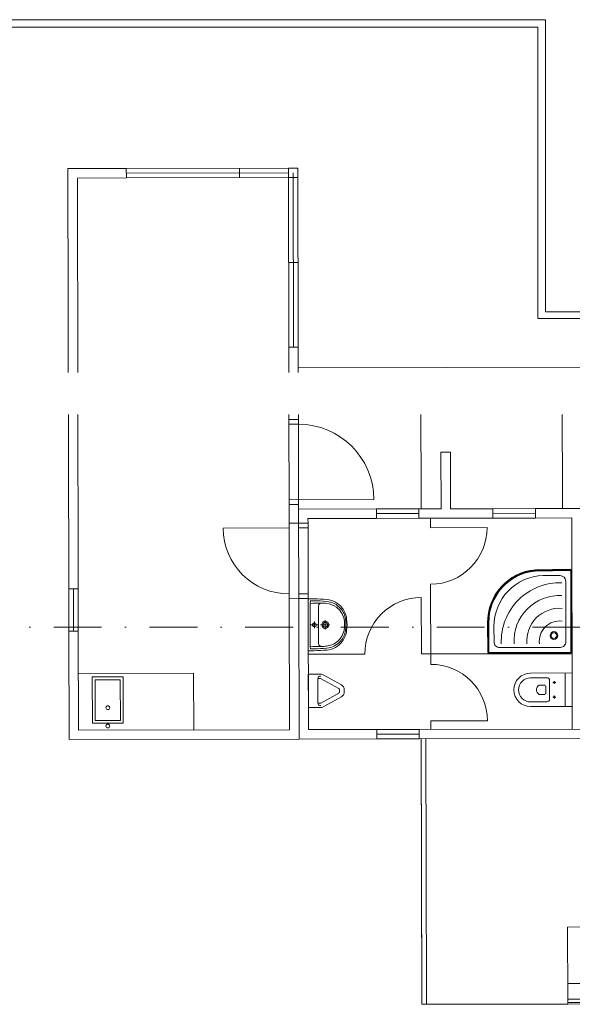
# Model space of a CAD drawing. Header units: millimetres. Extents: x -796345 to 3713765, y -2985421 to 2187451.
# Tile 120 of 256: x 140756 to 146620, y -4001 to 6446. Entities that reach past the tile are written whole.
import ezdxf
from ezdxf import colors
from ezdxf.entities.mleader import LeaderData, LeaderLine
from ezdxf.math import Vec2, Vec3

# ---------------------------------------------------------------- set-up
doc = ezdxf.new("R2010")
doc.units = ezdxf.units.MM
doc.linetypes.add('CENTERX2', pattern=[101.6, 63.5, -12.7, 12.7, -12.7])
doc.linetypes.add('DASHDOT', pattern=[25.4, 12.7, -6.35, 0, -6.35])
for name, color, linetype, lineweight in [('A99_N_osy', 1, 'CENTERX2', 9), ('A99_N_txt-popis-50', 240, 'Continuous', 9), ('A99_S_kce-rez-ten', 7, 'Continuous', 9)]:
    doc.layers.add(name, color=color, linetype=linetype, lineweight=lineweight)
doc.styles.add('A99_popis', font='isocpeur.ttf')

# ---------------------------------------------------------------- blocks, each defined once
blk = doc.blocks.new('wc-pud')
at = {"lineweight": 5}
for p, q in [((-178, -442), (-178, 0)), ((-178, 0), (178, 0)), ((178, 0), (178, -442)), ((-178, -75), (178, -75)), ((-92, -190), (-62, -190)), ((-78, -175), (-78, -205)), ((62, -190), (92, -190)), ((78, -175), (78, -205)), ((-128, -442), (-128, -270)), ((-98, -240), (98, -240)), ((-50, -300), (-50, -352)), ((-30, -280), (30, -280)), ((50, -300), (50, -352)), ((128, -270), (128, -442))]:
    blk.add_line(p, q, dxfattribs=at)
for centre in [(-78, -190), (78, -190)]:
    blk.add_circle(centre, 7.5, dxfattribs=at)
for centre, radius, start, end in [((-98, -270), 30, 90, 180), ((-30, -300), 20, 90, 180), ((30, -300), 20, 0, 90), ((98, -270), 30, 0, 90), ((2, -318), 61.7, 213.2659, 268.4872), ((-2, -318), 61.7, 271.5128, 326.7341), ((0, -442), 178, 180, 0), ((0, -442), 128, 180, 0)]:
    blk.add_arc(centre, radius, start, end, dxfattribs=at)
blk = doc.blocks.new('rohova-kruh90')
at = {"lineweight": 0}
for points in [[(0, 0), (874, 0, 0.40794), (896, 22), (896, 330, 0.390394), (391, 892), (22, 896, 0.409143), (0, 874)], [(7, 22, 0.406743), (22, 7), (874, 7, 0.406734), (889, 22), (889, 330, 0.39027), (391, 885), (22, 889, 0.40753), (7, 874)], [(13, 22, 0.404377), (22, 13), (874, 13, 0.404372), (883, 22), (883, 330, 0.390143), (391, 878), (22, 883, 0.404372), (13, 874)], [(125, 829, 0.407116), (67, 771), (67, 125, 0.41872), (125, 67), (771, 67, 0.418721), (829, 125), (829, 289, 0.409609), (305, 829)]]:
    blk.add_lwpolyline(points, format="xyb", close=True, dxfattribs=at)
for radius in [41.1, 30.3]:
    blk.add_circle((193, 193), radius, dxfattribs=at)
for radius, start, end in [(620, 357.6545, 92.364), (485, 356.9971, 93.0214), (350, 355.833, 94.1855), (216, 353.2059, 96.8126)]:
    blk.add_arc((132, 132), radius, start, end, dxfattribs=at)
blk = doc.blocks.new('800-100')
at = {"linetype": 'Continuous', "lineweight": 0}
for p, q in [((0, -100), (0, 800)), ((50, 0), (-850, 0)), ((-800, -100), (-800, 0)), ((50, -100), (-850, -100))]:
    blk.add_line(p, q, dxfattribs=at)
blk.add_arc((0, 0), 800, 90, 180, dxfattribs=at)

msp = doc.modelspace()

# ---------------------------------------------------------------- linework, layer by layer
at = {"layer": 'A99_N_osy', "linetype": 'DASHDOT', "ltscale": 40}
msp.add_line((187349.6, 0), (-3600, 0), dxfattribs=at)
at = {"layer": 'A99_S_kce-rez-ten', "lineweight": 9, "ltscale": 2}
for p, q in [((141267.6, 4865.7), (141887.6, 4867)), ((141887.6, 4867), (141267.6, 4865.7)), ((141267.6, 4865.7), (141887.6, 4867)), ((141887.6, 4867), (141267.6, 4865.7)), ((141277, 407.7), (141267.6, 4865.7)), ((141277, 407.7), (141267.6, 4865.7)), ((143707.6, 4870.8), (141887.6, 4867)), ((143707.6, 4870.8), (141887.6, 4867)), ((141887.8, 4767), (141887.6, 4867)), ((141887.8, 4767), (141887.6, 4867)), ((141887.7, 4817), (143607.7, 4820.6)), ((141887.7, 4817), (143607.7, 4820.6)), ((143087.8, 4769.5), (143087.6, 4869.5)), ((143087.8, 4769.5), (143087.6, 4869.5)), ((143661.6, 2970.7), (143657.7, 4820.7)), ((143661.6, 2970.7), (143657.7, 4820.7)), ((143711.6, 2970.8), (143707.6, 4870.8)), ((143707.6, 4870.8), (143711.6, 2970.8)), ((143707.8, 4770.8), (143707.6, 4870.8)), ((143711.6, 2970.8), (143707.6, 4870.8)), ((143707.6, 4870.8), (143711.6, 2970.8)), ((143707.8, 4770.8), (143707.6, 4870.8)), ((141887.8, 4767), (141367.8, 4765.9)), ((141887.8, 4767), (141367.8, 4765.9)), ((141367.8, 4765.9), (141377, 407.9)), ((141367.8, 4765.9), (141377, 407.9)), ((143607.8, 4770.6), (141887.8, 4767)), ((143607.8, 4770.6), (141887.8, 4767)), ((143607.8, 4770.6), (143611.6, 2970.6)), ((143607.8, 4770.6), (143611.6, 2970.6)), ((143613.2, 2202.6), (143611.6, 2970.6)), ((143613.2, 2202.6), (143611.6, 2970.6)), ((143711.6, 2970.8), (143713.2, 2202.8)), ((143711.6, 2970.8), (143713.2, 2202.8)), ((155520, 2777.8), (143712, 2752.8)), ((155520, 2777.8), (143712, 2752.8)), ((143712.7, 2452.8), (154012.7, 2474.6)), ((143712.7, 2452.8), (154012.7, 2474.6)), ((145015.2, 1255.6), (145012.7, 2455.6)), ((145015.2, 1255.6), (145012.7, 2455.6)), ((146515.2, 1258.7), (146512.7, 2458.7)), ((146515.2, 1258.7), (146512.7, 2458.7)), ((143713.2, 2202.8), (143613.2, 2202.6)), ((143713.2, 2202.8), (143613.2, 2202.6)), ((145226.7, 1856), (145326.7, 1856.2)), ((145226.7, 1856), (145326.7, 1856.2)), ((145227.9, 1256), (145226.7, 1856)), ((145227.9, 1256), (145226.7, 1856)), ((145327.9, 1256.2), (145326.7, 1856.2)), ((145327.9, 1256.2), (145326.7, 1856.2)), ((143715.1, 1302.8), (143615.1, 1302.6)), ((143715.1, 1302.8), (143615.1, 1302.6)), ((144540.7, 1254.6), (143715.2, 1252.8)), ((144540.7, 1254.6), (143715.2, 1252.8)), ((144540.7, 1254.6), (143715.2, 1252.8)), ((144540.7, 1254.6), (143715.2, 1252.8)), ((144990.7, 1255.5), (144540.7, 1254.6)), ((144990.7, 1255.5), (144540.7, 1254.6)), ((144540.9, 1154.6), (144540.7, 1254.6)), ((144540.9, 1154.6), (144540.7, 1254.6)), ((145227.9, 1256), (144990.7, 1255.5)), ((144990.7, 1255.5), (144990.9, 1155.5)), ((144990.7, 1255.5), (144990.9, 1155.5)), ((145777.9, 1257.2), (145327.9, 1256.2)), ((146227.9, 1258.1), (145777.9, 1257.2)), ((146227.9, 1258.1), (145777.9, 1257.2)), ((145778.1, 1157.2), (145777.9, 1257.2)), ((145778.1, 1157.2), (145777.9, 1257.2)), ((147015.2, 1259.8), (146227.9, 1258.1)), ((147015.2, 1259.8), (146227.9, 1258.1)), ((146227.9, 1258.1), (146228.1, 1158.1)), ((146227.9, 1258.1), (146228.1, 1158.1)), ((143715.5, 1102.8), (143715.2, 1252.8)), ((143715.5, 1102.8), (143715.2, 1252.8)), ((143717.2, 302.8), (143715.4, 1177.8)), ((143717.2, 302.8), (143715.4, 1177.8)), ((143815.4, 1153), (144540.9, 1154.6)), ((143815.4, 1153), (144540.9, 1154.6)), ((143815.4, 1153), (143815.5, 1103)), ((143815.4, 1153), (143815.5, 1103)), ((143815.4, 1153), (143815.5, 1103)), ((143815.4, 1153), (143815.5, 1103)), ((144990.8, 1205.5), (144540.8, 1204.6)), ((144990.8, 1205.5), (144540.8, 1204.6)), ((144990.9, 1155.5), (144540.9, 1154.6)), ((144990.9, 1155.5), (144540.9, 1154.6)), ((144990.9, 1155.5), (145778.1, 1157.2)), ((144990.9, 1155.5), (145778.1, 1157.2)), ((145115.6, 1055.8), (145115.4, 1155.8)), ((145115.6, 1055.8), (145115.4, 1155.8)), ((146228, 1208.1), (145778, 1207.2)), ((146228, 1208.1), (145778, 1207.2)), ((146228.1, 1158.1), (145778.1, 1157.2)), ((146228.1, 1158.1), (145778.1, 1157.2)), ((146228.1, 1158.1), (146615.4, 1159)), ((146228.1, 1158.1), (146615.4, 1159)), ((146620.2, -1081), (146615.4, 1159)), ((146620.2, -1081), (146615.4, 1159)), ((143615.6, 1052.6), (142915.6, 1051.1)), ((143615.6, 1052.6), (142915.6, 1051.1)), ((143615.6, 1052.6), (142915.6, 1051.1)), ((143615.6, 1052.6), (142915.6, 1051.1)), ((143715.5, 1102.8), (143615.5, 1102.6)), ((143715.5, 1102.8), (143615.5, 1102.6)), ((143715.5, 1102.8), (143615.5, 1102.6)), ((143715.5, 1102.8), (143615.5, 1102.6)), ((143615.6, 1052.6), (143615.5, 1102.6)), ((143615.6, 1052.6), (143615.5, 1102.6)), ((143615.6, 1052.6), (143615.5, 1102.6)), ((143615.6, 1052.6), (143615.5, 1102.6)), ((143617.1, 352.6), (143615.6, 1052.6)), ((143617.2, 302.6), (143615.6, 1052.6)), ((143617.1, 352.6), (143615.6, 1052.6)), ((143617.2, 302.6), (143615.6, 1052.6)), ((143715.5, 1102.8), (143815.5, 1103)), ((143715.5, 1102.8), (143815.5, 1103)), ((143715.6, 1052.8), (143815.6, 1053)), ((143715.6, 1052.8), (143815.6, 1053)), ((143815.6, 1053), (143815.5, 1103)), ((143815.6, 1053), (143815.5, 1103)), ((143817.1, 353), (143815.6, 1053)), ((143817.1, 353), (143815.6, 1053)), ((145715.6, 1057.1), (145115.6, 1055.8)), ((145715.6, 1057.1), (145115.6, 1055.8)), ((145118.7, -394.2), (145116.9, 455.8)), ((145118.7, -394.2), (145116.9, 455.8)), ((141277, 407.7), (141377, 407.9)), ((141277, 407.7), (141377, 407.9)), ((141277, 407.7), (141278, -42.3)), ((141277, 407.7), (141278, -42.3)), ((141328, -42.2), (141327, 407.8)), ((141328, -42.2), (141327, 407.8)), ((141377, 407.9), (141378, -42.1)), ((141377, 407.9), (141378, -42.1)), ((143617.2, 302.6), (143617.1, 352.6)), ((143617.2, 302.6), (143617.1, 352.6)), ((143717.1, 352.8), (143817.1, 353)), ((143717.1, 352.8), (143817.1, 353)), ((143817.2, 303), (143817.1, 353)), ((143817.2, 303), (143817.1, 353)), ((145017.2, 315.6), (145018.5, -284.4)), ((145017.2, 315.6), (145018.5, -284.4)), ((143717.2, 302.8), (143617.2, 302.6)), ((143617.2, 302.6), (143717.2, 302.8)), ((143717.2, 302.8), (143617.2, 302.6)), ((143717.2, 302.8), (143617.2, 302.6)), ((143617.2, 302.6), (143717.2, 302.8)), ((143717.2, 302.8), (143617.2, 302.6)), ((143617.2, 302.6), (143617.3, 252.6)), ((143617.2, 302.6), (143620.2, -1087.4)), ((143617.2, 302.6), (143617.3, 252.6)), ((143617.2, 302.6), (143620.2, -1087.4)), ((143717.2, 302.8), (143817.2, 303)), ((143717.2, 302.8), (143817.2, 303)), ((143717.2, 302.8), (143720.4, -1187.2)), ((143720.4, -1187.2), (143717.2, 302.8)), ((143717.2, 302.8), (143720.4, -1187.2)), ((143717.2, 302.8), (143720.4, -1187.2)), ((143720.4, -1187.2), (143717.2, 302.8)), ((143717.2, 302.8), (143720.4, -1187.2)), ((143820.2, -1087), (143817.2, 303)), ((143820.2, -1087), (143817.2, 303)), ((141378, -42.1), (141278, -42.3)), ((141378, -42.1), (141278, -42.3)), ((141280.4, -1192.3), (141278, -42.3)), ((141280.4, -1192.3), (141278, -42.3)), ((141378, -42.1), (141380.2, -1092.1)), ((141378, -42.1), (141380.2, -1092.1)), ((144418.5, -285.7), (143818.5, -287)), ((144418.5, -285.7), (143818.5, -287)), ((145118.5, -284.2), (145018.5, -284.4)), ((145118.5, -284.2), (145018.5, -284.4)), ((145118.5, -284.2), (146618.5, -281)), ((145118.5, -284.2), (146618.5, -281)), ((141378.9, -492.1), (142601.9, -489.5)), ((141378.9, -492.1), (142601.9, -489.5)), ((142601.9, -489.5), (142603.2, -1089.5)), ((142601.9, -489.5), (142603.2, -1089.5)), ((145720, -993), (145120, -994.2)), ((145720, -993), (145120, -994.2)), ((145120.2, -1084.2), (145120, -994.2)), ((145120.2, -1084.2), (145120, -994.2)), ((141380.2, -1092.1), (143620.2, -1087.4)), ((141380.2, -1092.1), (143620.2, -1087.4)), ((144545.6, -1085.4), (143820.2, -1087)), ((144545.6, -1085.4), (143820.2, -1087)), ((144995.6, -1084.5), (144545.6, -1085.4)), ((144995.6, -1084.5), (144545.6, -1085.4)), ((144545.6, -1085.4), (144545.8, -1185.4)), ((144545.6, -1085.4), (144545.8, -1185.4)), ((144995.7, -1134.5), (144545.7, -1135.4)), ((144995.7, -1134.5), (144545.7, -1135.4)), ((147920.2, -1078.3), (144995.6, -1084.5)), ((147920.2, -1078.3), (144995.6, -1084.5)), ((144995.8, -1184.5), (144995.6, -1084.5)), ((144995.8, -1184.5), (144995.6, -1084.5)), ((143720.4, -1187.2), (141280.4, -1192.3)), ((143720.4, -1187.2), (141280.4, -1192.3)), ((144545.8, -1185.4), (143720.4, -1187.2)), ((144545.8, -1185.4), (143720.4, -1187.2)), ((144995.8, -1184.5), (144545.8, -1185.4)), ((144995.8, -1184.5), (144545.8, -1185.4)), ((148020.4, -1178.1), (144995.8, -1184.5)), ((148020.4, -1178.1), (144995.8, -1184.5)), ((145021.8, -3951.4), (145015.9, -1184.4)), ((145021.8, -4000), (145015.9, -1184.4)), ((145071.8, -3951.3), (145065.9, -1184.3)), ((145071.8, -3951.3), (145065.9, -1184.3)), ((155122.6, -3163.1), (146570.1, -3181.1)), ((146571.8, -3948.1), (146570.1, -3181.1)), ((146571.8, -3948.1), (146570.1, -3181.1)), ((145071.9, -4001.3), (145071.4, -3784.3)), ((145071.9, -4001.3), (145071.4, -3784.3)), ((146571.4, -3781.1), (155583.9, -3762.1)), ((146571.4, -3781.1), (155583.9, -3762.1)), ((146571.8, -3948.1), (155509.2, -3929.2)), ((146571.8, -3948.1), (155509.2, -3929.2)), ((146571.8, -3948.1), (146571.9, -3998.1)), ((146571.8, -3948.1), (146571.9, -3998.1)), ((146571.8, -3981.1), (155584.3, -3962.1)), ((146571.8, -3981.1), (155584.3, -3962.1)), ((146571.9, -3998.1), (145021.8, -4000)), ((146571.9, -3998.1), (145071.9, -4001.3)), ((146571.9, -3998.1), (155509.3, -3979.2)), ((146571.9, -3998.1), (155509.3, -3979.2))]:
    msp.add_line(p, q, dxfattribs=at)
at = {"layer": 'A99_S_kce-rez-ten', "lineweight": 5, "ltscale": 2}
for p, q in [((143817.2, 303), (143817.3, 253)), ((143817.2, 303), (143817.3, 253)), ((143817.2, 300.2), (143876.8, 300.3)), ((143817.2, 300.2), (143876.8, 300.3)), ((143818.4, -249.8), (143817.2, 300.2)), ((143818.4, -249.8), (143817.2, 300.2)), ((143837.3, 253), (143841.5, 280.3)), ((143837.3, 253), (143841.5, 280.3)), ((143838.3, -202.5), (143837.3, 253)), ((143838.3, -202.5), (143837.3, 253)), ((143876.8, 280.3), (143841.5, 280.3)), ((143876.8, 280.3), (143841.5, 280.3)), ((143927.8, 25.4), (143927.4, 225.4)), ((143927.8, 25.4), (143927.4, 225.4)), ((143918.7, 25.4), (143846.9, 25.3)), ((143918.7, 25.4), (143846.9, 25.3)), ((143882.7, 61.2), (143882.9, -10.5)), ((143882.7, 61.2), (143882.9, -10.5)), ((143927.8, 25.4), (143928.2, -174.6)), ((143927.8, 25.4), (143928.2, -174.6)), ((144048.8, 25.7), (143948.8, 25.5)), ((144048.8, 25.7), (143948.8, 25.5)), ((143998.7, 75.6), (143998.9, -24.4)), ((143998.7, 75.6), (143998.9, -24.4)), ((143838.3, -202.5), (143842.5, -229.7)), ((143838.3, -202.5), (143842.5, -229.7)), ((143878, -249.7), (143818.4, -249.8)), ((143878, -249.7), (143818.4, -249.8)), ((143877.9, -229.7), (143842.5, -229.7)), ((143877.9, -229.7), (143842.5, -229.7))]:
    msp.add_line(p, q, dxfattribs=at)
at = {"layer": 'A99_S_kce-rez-ten', "lineweight": 5}
for p, q in [((143818.9, -497.8), (143942.7, -497.5)), ((143819.7, -853.6), (143818.9, -497.8)), ((143976.1, -505.9), (144169.2, -612.1)), ((143918.9, -675.5), (143918.6, -565.1)), ((143942.8, -543.5), (143921.3, -543.6)), ((144142.6, -651.3), (143949.4, -545.2)), ((143918.9, -675.5), (143919.1, -785.8)), ((144142.7, -698.7), (143950, -805.6)), ((144148.7, -675), (144148.7, -661.1)), ((144148.7, -675), (144148.7, -688.9)), ((144199.7, -661), (144199.8, -674.9)), ((144199.8, -674.9), (144199.8, -688.8)), ((143943.3, -807.3), (143921.9, -807.4)), ((144169.4, -737.8), (143976.8, -844.8)), ((143943.4, -853.3), (143819.7, -853.6))]:
    msp.add_line(p, q, dxfattribs=at)
at = {"layer": 'A99_S_kce-rez-ten', "lineweight": 9, "ltscale": 2}
for points in [[(146334.9, 3346), (146334.9, 3346), (146334.9, 6445.7), (138880, 6445.7), (138880, 6445.7)], [(138880, 6365.7), (138880, 6365.7), (146254.9, 6365.7), (146254.9, 3280), (146254.9, 3280)], [(143609.7, 3870.6), (143709.7, 3870.8)], [(143609.7, 3870.6), (143709.7, 3870.8)], [(155570, 2777.9), (155570, 3346), (146334.9, 3346), (146334.9, 3346)], [(146254.9, 3275.5), (146254.9, 3275.5), (155520, 3275.6), (155520, 3275.6)], [(143611.6, 2970.6), (143711.6, 2970.8)], [(143611.6, 2970.6), (143711.6, 2970.8)], [(143615.5, 1102.6), (143615.1, 1302.6)], [(143615.5, 1102.6), (143615.1, 1302.6)], [(143715.5, 1102.8), (143715.1, 1302.8)], [(143715.5, 1102.8), (143715.1, 1302.8)]]:
    msp.add_lwpolyline(points, dxfattribs=at)
for points in [[(143607.8, 4770.6), (143707.8, 4770.8), (143707.6, 4870.8), (143607.6, 4870.6)], [(143607.8, 4770.6), (143707.8, 4770.8), (143707.6, 4870.8), (143607.6, 4870.6)], [(141854.8, -1019.3), (141527.7, -1020), (141526.6, -527.8), (141853.8, -527.1)], [(141854.8, -1019.3), (141527.7, -1020), (141526.6, -527.8), (141853.8, -527.1)], [(141824.7, -989.3), (141557.6, -989.9), (141556.7, -557.7), (141823.8, -557.2)], [(141824.7, -989.3), (141557.6, -989.9), (141556.7, -557.7), (141823.8, -557.2)]]:
    msp.add_lwpolyline(points, close=True, dxfattribs=at)
at = {"layer": 'A99_S_kce-rez-ten', "lineweight": 5, "ltscale": 2}
msp.add_lwpolyline([(143817.5, 253), (143817.3, 253)], dxfattribs=at)
msp.add_lwpolyline([(143817.5, 253), (143817.3, 253)], dxfattribs=at)
for centre, radius in [((143882.8, 25.3), 20), ((143882.8, 25.3), 20), ((143998.8, 25.6), 37.5), ((143998.8, 25.6), 37.5), ((143998.8, 25.6), 25), ((143998.8, 25.6), 25)]:
    msp.add_circle(centre, radius, dxfattribs=at)
at = {"layer": 'A99_S_kce-rez-ten', "lineweight": 9, "ltscale": 2}
for centre in [(141690.9, -854.2), (141690.9, -854.2), (141691.3, -1049), (141691.3, -1049)]:
    msp.add_circle(centre, 20.1, dxfattribs=at)
for centre, radius, start, end in [((143615.6, 1052.6), 700, 180.12122, 270.12122), ((143615.6, 1052.6), 700, 180.12122, 270.12122), ((143615.6, 1052.6), 700, 180.12122, 270.12122), ((143615.6, 1052.6), 700, 180.12122, 270.12122), ((145115.6, 1055.8), 600, 270.12122, 0.12122), ((145115.6, 1055.8), 600, 270.12122, 0.12122), ((145018.5, -284.4), 600, 90.12122, 180.12122), ((145018.5, -284.4), 600, 90.12122, 180.12122), ((145120, -994.2), 600, 0.12122, 90.12122), ((145120, -994.2), 600, 0.12122, 90.12122)]:
    msp.add_arc(centre, radius, start, end, dxfattribs=at)
at = {"layer": 'A99_S_kce-rez-ten', "lineweight": 5, "ltscale": 2}
for centre, radius, start, end in [((143924.9, -1065.4), 1321.3, 88.59431, 93.80045), ((143924.9, -1065.4), 1321.3, 88.59431, 93.80045), ((143873.1, -1222.8), 1523.1, 84.61399, 89.85945), ((143873.1, -1222.8), 1523.1, 84.61399, 89.85945), ((143873.1, -1222.8), 1503.1, 84.60327, 89.85772), ((143873.1, -1222.8), 1503.1, 84.60327, 89.85772), ((143957.4, 225.5), 30, 90.12122, 180.12122), ((143957.4, 225.5), 30, 90.12122, 180.12122), ((143969.9, 58.5), 197.3, 78.00989, 93.64991), ((143969.9, 58.5), 197.3, 78.00989, 93.64991), ((143989.5, 36.4), 216.3, 53.8824, 84.33061), ((143989.5, 36.4), 216.3, 53.8824, 84.33061), ((143988.4, 41.5), 233.7, 42.29439, 83.59166), ((143988.4, 41.5), 233.7, 42.29439, 83.59166), ((143995, 64.3), 230.3, 37.10844, 84.7609), ((143995, 64.3), 230.3, 37.10844, 84.7609), ((143990.8, 39.7), 212.8, 13.06762, 53.63637), ((143990.8, 39.7), 212.8, 13.06762, 53.63637), ((144005.7, 57.5), 210.1, 8.30544, 42.22648), ((144005.7, 57.5), 210.1, 8.30544, 42.22648), ((143997, 63.6), 229.1, 6.09345, 37.54533), ((143997, 63.6), 229.1, 6.09345, 37.54533), ((143802.4, 25.2), 400.7, 351.24317, 8.99926), ((143802.4, 25.2), 400.7, 351.24317, 8.99926), ((143817.8, 25.2), 400.7, 351.24317, 8.99926), ((143817.8, 25.2), 400.7, 351.24317, 8.99926), ((143829.2, 25.2), 400.7, 351.24317, 8.99926), ((143829.2, 25.2), 400.7, 351.24317, 8.99926), ((143990.9, 11.4), 212.8, 306.60607, 347.17482), ((143990.9, 11.4), 212.8, 306.60607, 347.17482), ((144005.8, -6.3), 210.1, 318.01596, 351.937), ((144005.8, -6.3), 210.1, 318.01596, 351.937), ((143997.2, -12.4), 229.1, 322.69711, 354.14899), ((143997.2, -12.4), 229.1, 322.69711, 354.14899), ((143920.3, 1118.3), 1323.4, 266.44595, 271.64416), ((143920.3, 1118.3), 1323.4, 266.44595, 271.64416), ((143958.2, -174.5), 30, 180.12122, 270.12122), ((143958.2, -174.5), 30, 180.12122, 270.12122), ((143970, -7.5), 197.3, 266.59252, 282.23255), ((143970, -7.5), 197.3, 266.59252, 282.23255), ((143989.6, 14.7), 216.3, 275.91183, 306.36003), ((143989.6, 14.7), 216.3, 275.91183, 306.36003), ((143988.5, 9.7), 233.7, 276.65078, 317.94804), ((143988.5, 9.7), 233.7, 276.65078, 317.94804), ((143995.2, -13.1), 230.3, 275.48154, 323.134), ((143995.2, -13.1), 230.3, 275.48154, 323.134), ((143867.8, 1273.4), 1503.1, 270.38472, 275.63917), ((143867.8, 1273.4), 1503.1, 270.38472, 275.63917), ((143867.8, 1273.4), 1523.1, 270.38299, 275.62844), ((143867.8, 1273.4), 1523.1, 270.38299, 275.62844)]:
    msp.add_arc(centre, radius, start, end, dxfattribs=at)
at = {"layer": 'A99_S_kce-rez-ten', "lineweight": 5, "extrusion": (0, 0, -1)}
for centre, major_axis, start_param, end_param in [((143942.2, -533.4), (16.4, 0), 3.5486335, 5.2875666), ((143942.8, -555), (63.8, 0.1), -1.5707963, -1.0206213), ((144023.7, -564.9), (105.1, 0.2), 3.1415927, 3.5486335), ((143942.8, -555), (12.8, 0), 4.712389, 5.262564), ((144135.9, -661.1), (63.8, 0.1), -1.0206213, 0), ((144135.9, -661.1), (12.8, 0), -1.0206213, 0), ((144136, -688.9), (12.8, 0), 0, 1.0206213), ((144136, -688.9), (63.8, 0.1), 0, 1.0206213), ((144024.2, -785.6), (105.1, 0.2), 2.7345519, 3.1415927), ((143942.8, -817.4), (16.4, 0), 0.9956187, 2.7345519), ((143943.3, -795.8), (12.8, 0), 1.0206213, 1.5707963), ((143943.3, -795.8), (63.8, 0.1), 1.0206213, 1.5707963)]:
    msp.add_ellipse(centre, major_axis=major_axis, ratio=0.900435, start_param=start_param, end_param=end_param, dxfattribs=at)

# ---------------------------------------------------------------- block references
at = {"layer": 'A99_S_kce-rez-ten', "lineweight": 9, "ltscale": 2, "rotation": 270.1212188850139}
for name, p in [('800-100', (143715, 1352.8)), ('800-100', (143715, 1352.8)), ('wc-pud', (146619.3, -664)), ('wc-pud', (146619.3, -664))]:
    msp.add_blockref(name, p, dxfattribs=at)
at = {"layer": 'A99_S_kce-rez-ten', "lineweight": 9, "ltscale": 2, "xscale": -1, "rotation": 0.1212188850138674}
msp.add_blockref('rohova-kruh90', (146618.5, -281), dxfattribs=at)
msp.add_blockref('rohova-kruh90', (146618.5, -281), dxfattribs=at)

# ---------------------------------------------------------------- leaders
at = {"layer": 'A99_N_txt-popis-50', "lineweight": 9}
ml = msp.add_multileader_mtext('Standard', dxfattribs=at)
ml.set_content('\\A1;{\\C256;výměna stávajících sekčních vrat za nová  }', color=1, style='A99_popis')
ml.set_leader_properties(color=256, linetype='ByLayer', lineweight=-1)
ml.build(insert=Vec2(0, 0))
ml.multileader.update_dxf_attribs({"dogleg_length": 6.4, "arrow_head_size": 200, "scale": 200})
ctx = ml.context
ctx.base_point, ctx.scale, ctx.char_height, ctx.arrow_head_size, ctx.landing_gap_size, ctx.plane_origin = Vec3(2700, 5010), 200, 400, 200, 400, Vec3(2512.5, -3085)
notes = []
notes.append((ctx, [(0, (1, 1, 0), (1420, 5010), (1, 0), 1280, [(0, [(-175, 5010)], 0, [])])]))
ctx.mtext.insert, ctx.mtext.width, ctx.mtext.flow_direction = Vec3(3100, 5210.2), 5995, 5
for ctx, leaders in notes:
    for number, flags, end, landing, length, lines in leaders:
        leader = LeaderData()
        leader.index, (leader.has_last_leader_line, leader.has_dogleg_vector, leader.attachment_direction) = number, flags
        leader.last_leader_point, leader.dogleg_vector, leader.dogleg_length = Vec3(end), Vec3(landing), length
        for number, points, colour, breaks in lines:
            line = LeaderLine()
            line.index, line.vertices, line.color, line.breaks = number, Vec3.list(points), colors.encode_raw_color(colour), breaks
            leader.lines.append(line)
        ctx.leaders.append(leader)

# ---------------------------------------------------------------- next in the draw order: leaders
ml = msp.add_multileader_mtext('Standard', dxfattribs=at)
ml.set_content('\\A1;{\\C256;základ 600/500mm, úroveň -1,065m, prostý beton C16/20}', color=1, style='A99_popis')
ml.set_leader_properties(color=256, linetype='ByLayer', lineweight=-1)
ml.build(insert=Vec2(0, 0))
ml.multileader.update_dxf_attribs({"dogleg_length": 3.23, "arrow_head_size": 200, "scale": 200})
ctx = ml.context
ctx.base_point, ctx.scale, ctx.char_height, ctx.arrow_head_size, ctx.landing_gap_size, ctx.plane_origin = Vec3(21815, 2400), 200, 400, 200, 250, Vec3(27702.5, -7905.8)
notes = []
notes.append((ctx, [(0, (1, 1, 0), (21170, 2400), (1, 0), 645, [(0, [(21170, -1127)], 0, [])])]))
ctx.mtext.insert, ctx.mtext.width, ctx.mtext.defined_height, ctx.mtext.flow_direction = Vec3(22065, 2660), 8793.198, 8.47, 5
ctx.mtext.has_bg_fill, ctx.mtext.bg_color, ctx.mtext.bg_scale_factor, ctx.mtext.bg_transparency, ctx.mtext.use_window_bg_color = 1, -1073741824, 1, 0, 1
for ctx, leaders in notes:
    for number, flags, end, landing, length, lines in leaders:
        leader = LeaderData()
        leader.index, (leader.has_last_leader_line, leader.has_dogleg_vector, leader.attachment_direction) = number, flags
        leader.last_leader_point, leader.dogleg_vector, leader.dogleg_length = Vec3(end), Vec3(landing), length
        for number, points, colour, breaks in lines:
            line = LeaderLine()
            line.index, line.vertices, line.color, line.breaks = number, Vec3.list(points), colors.encode_raw_color(colour), breaks
            leader.lines.append(line)
        ctx.leaders.append(leader)

# ---------------------------------------------------------------- next in the draw order: leaders
ml = msp.add_multileader_mtext('Standard', dxfattribs=at)
ml.set_content('\\A1;{\\C256;sanace ŽB sloupů}', color=1, style='A99_popis')
ml.set_leader_properties(color=256, linetype='ByLayer', lineweight=-1)
ml.build(insert=Vec2(0, 0))
ml.multileader.update_dxf_attribs({"dogleg_length": 3.23, "arrow_head_size": 200, "scale": 200})
ctx = ml.context
ctx.base_point, ctx.scale, ctx.char_height, ctx.arrow_head_size, ctx.landing_gap_size, ctx.plane_origin = Vec3(42900, 2440), 200, 400, 200, 250, Vec3(47102.5, -8385.8)
notes = []
notes.append((ctx, [(0, (1, 1, 0), (42255, 2440), (1, 0), 645, [(0, [(42250, 620)], 0, [])])]))
ctx.mtext.insert, ctx.mtext.width, ctx.mtext.flow_direction = Vec3(43150, 2700), 4515, 5
ctx.mtext.has_bg_fill, ctx.mtext.bg_color, ctx.mtext.bg_scale_factor, ctx.mtext.bg_transparency, ctx.mtext.use_window_bg_color = 1, -1073741824, 1, 0, 1
for ctx, leaders in notes:
    for number, flags, end, landing, length, lines in leaders:
        leader = LeaderData()
        leader.index, (leader.has_last_leader_line, leader.has_dogleg_vector, leader.attachment_direction) = number, flags
        leader.last_leader_point, leader.dogleg_vector, leader.dogleg_length = Vec3(end), Vec3(landing), length
        for number, points, colour, breaks in lines:
            line = LeaderLine()
            line.index, line.vertices, line.color, line.breaks = number, Vec3.list(points), colors.encode_raw_color(colour), breaks
            leader.lines.append(line)
        ctx.leaders.append(leader)

doc.saveas('drawing.dxf')
